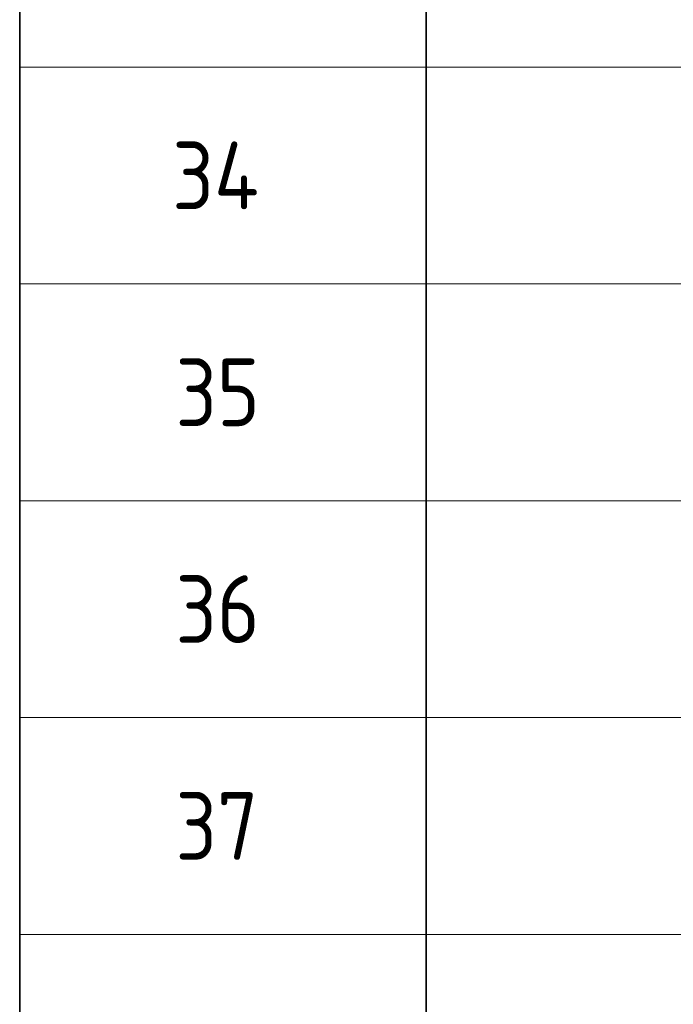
# Model space of a CAD drawing. Header units: metres. Extents: x -38 to 97, y -15 to 21.
# Tile 60 of 89: x 67.92 to 70.33, y 4.21 to 7.85. Entities that reach past the tile are written whole.
import ezdxf

# ---------------------------------------------------------------- set-up
doc = ezdxf.new("R2010")
doc.units = ezdxf.units.M
doc.layers.add('XR$4$Текст_ примечание', color=7, linetype='Continuous', lineweight=13)
doc.styles.add('ISOCPEUR', font='txt')

msp = doc.modelspace()

# ---------------------------------------------------------------- linework, layer by layer
at = {"layer": 'XR$4$Текст_ примечание', "color": 7, "linetype": 'Continuous', "lineweight": 35, "transparency": 33554687}
for p, q in [((67.9198, 8.4717), (67.9198, 7.6717)), ((69.4198, 8.4717), (69.4198, 7.6717)), ((67.9198, 7.6717), (67.9198, 6.8717)), ((69.4198, 7.6717), (69.4198, 6.8717)), ((67.9198, 6.8717), (67.9198, 6.0717)), ((69.4198, 6.8717), (69.4198, 6.0717)), ((67.9198, 6.0717), (67.9198, 5.2717)), ((69.4198, 6.0717), (69.4198, 5.2717)), ((67.9198, 5.2717), (67.9198, 4.4717)), ((69.4198, 5.2717), (69.4198, 4.4717)), ((67.9198, 4.4717), (67.9198, 3.6717)), ((69.4198, 4.4717), (69.4198, 3.6717))]:
    msp.add_line(p, q, dxfattribs=at)
at = {"layer": 'XR$4$Текст_ примечание', "color": 7, "linetype": 'Continuous', "lineweight": 13, "transparency": 33554687}
for p, q in [((86.4198, 7.6717), (67.9198, 7.6717)), ((86.4198, 6.8717), (67.9198, 6.8717)), ((86.4198, 6.0717), (67.9198, 6.0717)), ((86.4198, 5.2717), (67.9198, 5.2717)), ((86.4198, 4.4717), (67.9198, 4.4717))]:
    msp.add_line(p, q, dxfattribs=at)

# ---------------------------------------------------------------- texts
at = {"layer": 'XR$4$Текст_ примечание', "color": 7, "linetype": 'Continuous', "lineweight": 35, "transparency": 33554687, "char_height": 0.25, "attachment_point": 7, "style": 'ISOCPEUR'}
for s, insert, width in [('\\W0.88;34', (68.4823, 7.1467), 0.484994), ('\\W0.87;35', (68.4948, 6.3467), 0.45901), ('\\W0.87;36', (68.4948, 5.5467), 0.45901), ('\\W0.87;37', (68.4948, 4.7467), 0.45901)]:
    msp.add_mtext(s, dxfattribs=dict(at, insert=insert, width=width))

doc.saveas('drawing.dxf')
